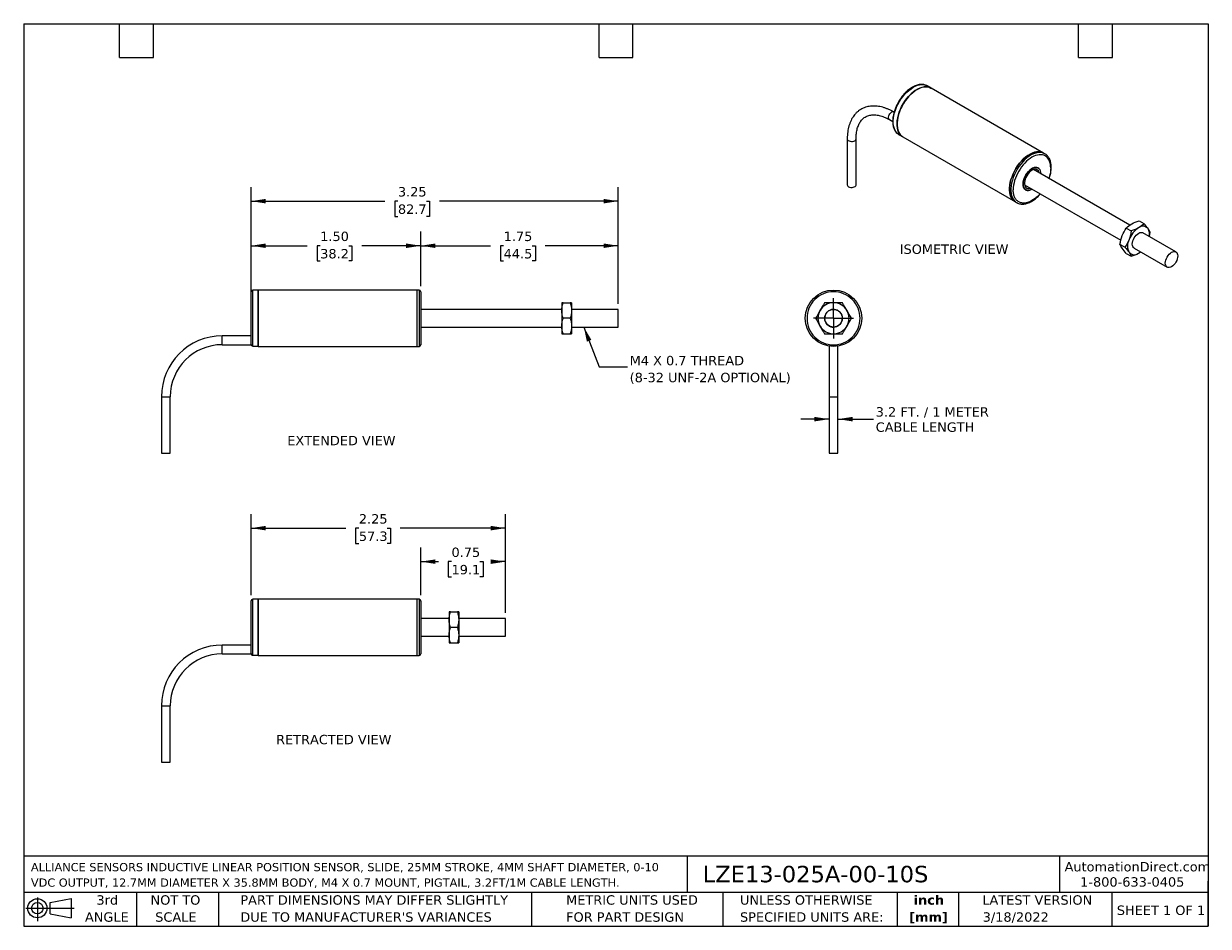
# Model space of a CAD drawing. Header units: inches. Extents: x 0.2 to 10.8, y 0.2 to 8.2.
import ezdxf

# ---------------------------------------------------------------- set-up
doc = ezdxf.new("R2010")
doc.units = ezdxf.units.IN
doc.header["$MEASUREMENT"] = 0
doc.linetypes.add('SLD-Center', pattern=[0.75, 0.6, -0.05, 0.05, -0.05])
doc.linetypes.add('SLD-Solid', pattern=[0])
doc.layers.add('CENTER', color=40, linetype='SLD-Center')
doc.layers.add('DIMENSIONS', color=140, linetype='SLD-Solid', lineweight=25)
doc.layers.add('TEXT', color=140, linetype='SLD-Solid', lineweight=25)
doc.styles.add('SLDTEXTSTYLE0', font='VERDANA.TTF')
doc.styles.add('SLDTEXTSTYLE1', font='VERDANAB.TTF')
doc.styles.get("Standard").update_dxf_attribs({"font": 'VERDANA.TTF'})
doc.dimstyles.new('SLDDIMSTYLE0', dxfattribs={"dimtxt": 0.084961, "dimasz": 0.13, "dimexe": 0, "dimexo": 0.0625, "dimgap": 0.02124, "dimtad": 0, "dimtih": 1, "dimtoh": 1, "dimrnd": 1e-09, "dimzin": 12, "dimdsep": 46, "dimtxsty": 'SLDTEXTSTYLE0', "dimsah": 1, "dimcen": 0.09, "dimadec": 0, "dimazin": 3, "dimtfac": 1, "dimtofl": 0, "dimtmove": 0, "dimatfit": 3, "dimfxl": 0, "dimfrac": 2, "dimtolj": 1, "dimtzin": 12, "dimarcsym": 0})
doc.dimstyles.new('SLDDIMSTYLE1', dxfattribs={"dimtxt": 0.084961, "dimasz": 0.13, "dimexe": 0, "dimexo": 0.0625, "dimgap": 0.02124, "dimtad": 0, "dimtih": 1, "dimtoh": 1, "dimrnd": 1e-09, "dimzin": 4, "dimdsep": 46, "dimtxsty": 'SLDTEXTSTYLE0', "dimsah": 1, "dimcen": 0.09, "dimadec": 0, "dimazin": 1, "dimtfac": 1, "dimtofl": 0, "dimtmove": 0, "dimatfit": 3, "dimfxl": 0, "dimfrac": 2, "dimtolj": 1, "dimtzin": 12, "dimarcsym": 0})
doc.dimstyles.new('SLDDIMSTYLE2', dxfattribs={"dimtxt": 0.18, "dimasz": 0.13, "dimexe": 0, "dimexo": 0.0625, "dimgap": 0, "dimtad": 0, "dimtih": 1, "dimtoh": 1, "dimdec": 0, "dimrnd": 1e-09, "dimzin": 0, "dimdsep": 46, "dimtxsty": 'Standard', "dimsah": 1, "dimcen": 0.09, "dimadec": 0, "dimazin": 0, "dimtfac": 0.13, "dimtdec": 0, "dimtofl": 0, "dimtmove": 0, "dimatfit": 3, "dimfxl": 0, "dimfrac": 2, "dimtolj": 1, "dimtzin": 0, "dimarcsym": 0})
doc.dimstyles.new('SLDDIMSTYLE3', dxfattribs={"dimtxt": 0.084961, "dimasz": 0.13, "dimexe": 0, "dimexo": 0.0625, "dimgap": 0.02124, "dimtad": 0, "dimtih": 1, "dimtoh": 1, "dimrnd": 1e-09, "dimzin": 12, "dimdsep": 46, "dimtxsty": 'SLDTEXTSTYLE0', "dimsah": 1, "dimcen": 0.09, "dimadec": 0, "dimazin": 3, "dimtfac": 1, "dimtmove": 0, "dimatfit": 0, "dimfxl": 0, "dimfrac": 2, "dimtolj": 1, "dimtzin": 12, "dimarcsym": 0})
doc.dimstyles.new('SLDDIMSTYLE4', dxfattribs={"dimtxt": 0.084961, "dimasz": 0.13, "dimexe": 0, "dimexo": 0.0625, "dimgap": 0.02124, "dimtad": 0, "dimtih": 1, "dimtoh": 1, "dimrnd": 1e-09, "dimdsep": 46, "dimtxsty": 'SLDTEXTSTYLE0', "dimsah": 1, "dimcen": 0.09, "dimadec": 0, "dimazin": 2, "dimtfac": 1, "dimtofl": 0, "dimtmove": 0, "dimatfit": 3, "dimfxl": 0, "dimfrac": 2, "dimtolj": 1, "dimtzin": 12, "dimarcsym": 0})

# ---------------------------------------------------------------- blocks, each defined once
blk = doc.blocks.new('Block11')
at = {"color": 7, "linetype": 'SLD-Solid', "lineweight": 18}
for p, q in [((0, 0.113), (0.428, 0.113)), ((0.102, 0.209), (0.102, 0)), ((0.216, 0.164), (0.401, 0.198)), ((0.216, 0.063), (0.216, 0.164)), ((0.401, 0.198), (0.401, 0.029)), ((0.216, 0.063), (0.401, 0.029))]:
    blk.add_line(p, q, dxfattribs=at)
for radius in [0.0846, 0.0506]:
    blk.add_circle((0.102, 0.113), radius, dxfattribs=at)
blk = doc.blocks.new('Block12')
at = {"color": 7, "linetype": 'Continuous'}
blk.add_blockref('Block11', (0, 0), dxfattribs=at)
blk = doc.blocks.new('SW_NOTE_0')
at = {"layer": 'TEXT', "color": 0, "char_height": 0.07292, "attachment_point": 1, "style": 'SLDTEXTSTYLE0'}
for s, insert in [('ALLIANCE SENSORS INDUCTIVE LINEAR POSITION SENSOR, SLIDE, 25MM STROKE, 4MM SHAFT DIAMETER, 0-10 ', (0, 0.093)), ('VDC OUTPUT, 12.7MM DIAMETER X 35.8MM BODY, M4 X 0.7 MOUNT, PIGTAIL, 3.2FT/1M CABLE LENGTH.', (0, -0.044))]:
    blk.add_mtext(s, dxfattribs=dict(at, insert=insert))
blk = doc.blocks.new('SW_NOTE_0_1')
at = {"layer": 'TEXT', "color": 0, "char_height": 0.0833, "attachment_point": 2, "style": 'SLDTEXTSTYLE1'}
for s, insert in [('inch', (0.125, 0.106)), ('[mm]', (0.122, -0.045))]:
    blk.add_mtext(s, dxfattribs=dict(at, insert=insert))
blk = doc.blocks.new('SW_NOTE_0_2')
at = {"layer": 'TEXT', "color": 0, "char_height": 0.08333, "attachment_point": 1, "style": 'SLDTEXTSTYLE0'}
for s, insert in [('UNLESS OTHERWISE ', (0, 0.106)), ('SPECIFIED UNITS ARE:', (0, -0.045))]:
    blk.add_mtext(s, dxfattribs=dict(at, insert=insert))
blk = doc.blocks.new('SW_NOTE_0_3')
at = {"layer": 'TEXT', "color": 0, "char_height": 0.08333, "attachment_point": 1, "style": 'SLDTEXTSTYLE0'}
for s, insert in [('PART DIMENSIONS MAY DIFFER SLIGHTLY ', (0, 0.106)), ("DUE TO MANUFACTURER'S VARIANCES", (0, -0.045))]:
    blk.add_mtext(s, dxfattribs=dict(at, insert=insert))
blk = doc.blocks.new('SW_NOTE_0_4')
at = {"layer": 'TEXT', "color": 0, "char_height": 0.0833, "attachment_point": 2, "style": 'SLDTEXTSTYLE0'}
for s, insert in [('NOT TO', (0.207, 0.106)), ('SCALE', (0.211, -0.045))]:
    blk.add_mtext(s, dxfattribs=dict(at, insert=insert))
blk = doc.blocks.new('SW_NOTE_0_5')
at = {"layer": 'TEXT', "color": 0, "char_height": 0.0833, "attachment_point": 2, "style": 'SLDTEXTSTYLE0'}
for s, insert in [('3rd', (0.091, 0.106)), ('ANGLE', (0.087, -0.045))]:
    blk.add_mtext(s, dxfattribs=dict(at, insert=insert))
blk = doc.blocks.new('SW_NOTE_0_6')
at = {"layer": 'TEXT', "color": 0, "char_height": 0.08333, "attachment_point": 1, "style": 'SLDTEXTSTYLE0'}
for s, insert in [('METRIC UNITS USED ', (0, 0.106)), ('FOR PART DESIGN', (0, -0.045))]:
    blk.add_mtext(s, dxfattribs=dict(at, insert=insert))
blk = doc.blocks.new('_D')
at = {"layer": 'DIMENSIONS'}
for p, q in [((3.77, 5.924), (3.77, 6.407)), ((5.52, 5.767), (5.52, 6.407)), ((3.77, 6.282), (4.389, 6.282)), ((4.504, 6.282), (4.476, 6.282)), ((4.476, 6.282), (4.476, 6.147)), ((4.757, 6.282), (4.785, 6.282)), ((4.785, 6.282), (4.785, 6.147)), ((5.52, 6.282), (4.872, 6.282)), ((4.476, 6.147), (4.504, 6.147)), ((4.785, 6.147), (4.757, 6.147))]:
    blk.add_line(p, q, dxfattribs=at)
for points in [[(3.77, 6.282), (3.9, 6.262), (3.9, 6.302)], [(5.52, 6.282), (5.39, 6.302), (5.39, 6.262)]]:
    blk.add_solid(points, dxfattribs=at)
at = {"layer": 'DIMENSIONS', "char_height": 0.0833, "attachment_point": 1, "style": 'SLDTEXTSTYLE0'}
for s, insert in [('1.75', (4.504, 6.407)), ('44.5', (4.504, 6.253))]:
    blk.add_mtext(s, dxfattribs=dict(at, insert=insert))
blk = doc.blocks.new('_D_1')
at = {"layer": 'DIMENSIONS'}
for p, q in [((2.266, 5.8), (2.266, 6.407)), ((3.77, 5.924), (3.77, 6.407)), ((2.266, 6.282), (2.763, 6.282)), ((2.878, 6.282), (2.85, 6.282)), ((2.85, 6.282), (2.85, 6.147)), ((3.131, 6.282), (3.159, 6.282)), ((3.159, 6.282), (3.159, 6.147)), ((3.77, 6.282), (3.246, 6.282)), ((2.85, 6.147), (2.878, 6.147)), ((3.159, 6.147), (3.131, 6.147))]:
    blk.add_line(p, q, dxfattribs=at)
for points in [[(2.266, 6.282), (2.396, 6.262), (2.396, 6.302)], [(3.77, 6.282), (3.64, 6.302), (3.64, 6.262)]]:
    blk.add_solid(points, dxfattribs=at)
at = {"layer": 'DIMENSIONS', "char_height": 0.0833, "attachment_point": 1, "style": 'SLDTEXTSTYLE0'}
for s, insert in [('1.50', (2.878, 6.407)), ('38.2', (2.878, 6.253))]:
    blk.add_mtext(s, dxfattribs=dict(at, insert=insert))
blk = doc.blocks.new('_D_2')
at = {"layer": 'DIMENSIONS'}
for p, q in [((2.266, 5.8), (2.266, 6.802)), ((5.52, 5.767), (5.52, 6.802)), ((2.266, 6.677), (3.452, 6.677)), ((3.567, 6.677), (3.539, 6.677)), ((3.539, 6.677), (3.539, 6.542)), ((3.82, 6.677), (3.848, 6.677)), ((3.848, 6.677), (3.848, 6.542)), ((5.52, 6.677), (3.935, 6.677)), ((3.539, 6.542), (3.567, 6.542)), ((3.848, 6.542), (3.82, 6.542))]:
    blk.add_line(p, q, dxfattribs=at)
for points in [[(2.266, 6.677), (2.396, 6.657), (2.396, 6.697)], [(5.52, 6.677), (5.39, 6.697), (5.39, 6.657)]]:
    blk.add_solid(points, dxfattribs=at)
at = {"layer": 'DIMENSIONS', "char_height": 0.0833, "attachment_point": 1, "style": 'SLDTEXTSTYLE0'}
for s, insert in [('3.25', (3.567, 6.802)), ('82.7', (3.567, 6.648))]:
    blk.add_mtext(s, dxfattribs=dict(at, insert=insert))
blk = doc.blocks.new('SW_NOTE_0_7')
at = {"layer": 'TEXT', "color": 0, "char_height": 0.08333, "attachment_point": 1, "style": 'SLDTEXTSTYLE0'}
for s, insert in [('M4 X 0.7 THREAD', (0.02, 0.097)), ('(8-32 UNF-2A OPTIONAL)', (0.02, -0.053))]:
    blk.add_mtext(s, dxfattribs=dict(at, insert=insert))
blk = doc.blocks.new('_D_3')
at = {"layer": 'DIMENSIONS'}
for p, q in [((7.389, 4.745), (7.139, 4.745)), ((7.467, 4.745), (7.783, 4.745))]:
    blk.add_line(p, q, dxfattribs=at)
for points in [[(7.389, 4.745), (7.259, 4.765), (7.259, 4.725)], [(7.467, 4.745), (7.597, 4.725), (7.597, 4.765)]]:
    blk.add_solid(points, dxfattribs=at)
at = {"layer": 'DIMENSIONS', "char_height": 0.08333, "attachment_point": 1, "style": 'SLDTEXTSTYLE0'}
for s, insert in [('3.2 FT. / 1 METER', (7.802, 4.851)), ('CABLE LENGTH', (7.802, 4.716))]:
    blk.add_mtext(s, dxfattribs=dict(at, insert=insert))
blk = doc.blocks.new('SW_CENTERMARKSYMBOL_0')
at = {"layer": 'CENTER', "color": 0}
for p, q in [((0, 0.1), (0, 0.178)), ((-0.1, 0), (-0.178, 0)), ((0, 0), (-0.1, 0)), ((0, 0), (0, 0.1)), ((0, 0), (0, -0.1)), ((0, 0), (0.1, 0)), ((0.1, 0), (0.178, 0)), ((0, -0.1), (0, -0.178))]:
    blk.add_line(p, q, dxfattribs=at)
blk = doc.blocks.new('_D_4')
at = {"layer": 'DIMENSIONS'}
for p, q in [((3.77, 3.184), (3.77, 3.607)), ((4.52, 3.027), (4.52, 3.607)), ((3.77, 3.482), (3.926, 3.482)), ((4.042, 3.482), (4.013, 3.482)), ((4.013, 3.482), (4.013, 3.347)), ((4.294, 3.482), (4.323, 3.482)), ((4.323, 3.482), (4.323, 3.347)), ((4.52, 3.482), (4.409, 3.482)), ((4.013, 3.347), (4.042, 3.347)), ((4.323, 3.347), (4.294, 3.347))]:
    blk.add_line(p, q, dxfattribs=at)
for points in [[(3.77, 3.482), (3.9, 3.462), (3.9, 3.502)], [(4.52, 3.482), (4.39, 3.502), (4.39, 3.462)]]:
    blk.add_solid(points, dxfattribs=at)
at = {"layer": 'DIMENSIONS', "char_height": 0.0833, "attachment_point": 1, "style": 'SLDTEXTSTYLE0'}
for s, insert in [('0.75', (4.042, 3.607)), ('19.1', (4.042, 3.453))]:
    blk.add_mtext(s, dxfattribs=dict(at, insert=insert))
blk = doc.blocks.new('_D_5')
at = {"layer": 'DIMENSIONS'}
for p, q in [((2.266, 3.184), (2.266, 3.904)), ((4.52, 3.027), (4.52, 3.904)), ((2.266, 3.779), (3.105, 3.779)), ((3.221, 3.779), (3.192, 3.779)), ((3.192, 3.779), (3.192, 3.643)), ((3.473, 3.779), (3.502, 3.779)), ((3.502, 3.779), (3.502, 3.643)), ((4.52, 3.779), (3.588, 3.779)), ((3.192, 3.643), (3.221, 3.643)), ((3.502, 3.643), (3.473, 3.643))]:
    blk.add_line(p, q, dxfattribs=at)
for points in [[(2.266, 3.779), (2.396, 3.759), (2.396, 3.799)], [(4.52, 3.779), (4.39, 3.799), (4.39, 3.759)]]:
    blk.add_solid(points, dxfattribs=at)
at = {"layer": 'DIMENSIONS', "char_height": 0.0833, "attachment_point": 1, "style": 'SLDTEXTSTYLE0'}
for s, insert in [('2.25', (3.221, 3.903)), ('57.3', (3.221, 3.749))]:
    blk.add_mtext(s, dxfattribs=dict(at, insert=insert))

msp = doc.modelspace()

# ---------------------------------------------------------------- linework, layer by layer
for p, q in [((8.257, 7.7), (8.259, 7.699)), ((8.293, 7.679), (8.259, 7.699)), ((9.29, 7.103), (8.293, 7.679)), ((7.965, 7.466), (7.962, 7.467)), ((7.923, 7.4), (7.953, 7.382)), ((8.009, 7.266), (8.007, 7.267)), ((8.009, 7.266), (8.043, 7.246)), ((8.043, 7.246), (9.04, 6.67)), ((7.55, 7.229), (7.55, 6.821)), ((7.628, 6.821), (7.628, 7.229)), ((9.301, 7.097), (9.29, 7.103)), ((9.301, 7.097), (9.299, 7.098)), ((10.053, 6.464), (9.2, 6.957)), ((9.242, 6.97), (9.236, 6.974)), ((9.122, 6.822), (9.974, 6.33)), ((9.125, 6.782), (9.131, 6.778)), ((9.04, 6.67), (9.051, 6.664)), ((10.023, 6.439), (10.067, 6.414)), ((10.136, 6.504), (10.18, 6.479)), ((10.463, 6.228), (10.171, 6.397)), ((10.172, 6.397), (10.175, 6.394)), ((10.175, 6.394), (10.172, 6.397)), ((10.172, 6.397), (10.173, 6.394)), ((10.229, 6.363), (10.236, 6.399)), ((10.011, 6.269), (9.967, 6.294)), ((10.023, 6.214), (10.067, 6.189)), ((10.093, 6.261), (10.385, 6.092)), ((10.132, 6.216), (10.15, 6.228)), ((2.329, 5.889), (2.281, 5.889)), ((2.281, 5.393), (2.281, 5.889)), ((3.739, 5.889), (2.329, 5.889)), ((2.329, 5.889), (2.329, 5.389)), ((2.329, 5.393), (2.329, 5.889)), ((3.755, 5.889), (3.739, 5.889)), ((3.739, 5.389), (3.739, 5.889)), ((3.755, 5.889), (3.755, 5.389)), ((5.032, 5.776), (5.094, 5.776)), ((5.106, 5.776), (5.106, 5.708)), ((5.02, 5.717), (3.77, 5.717)), ((5.52, 5.717), (5.106, 5.717)), ((5.106, 5.708), (5.106, 5.57)), ((5.52, 5.639), (5.52, 5.717)), ((7.484, 5.694), (7.488, 5.686)), ((5.094, 5.639), (5.032, 5.639)), ((5.106, 5.57), (5.106, 5.501)), ((5.52, 5.561), (5.52, 5.639)), ((2.266, 5.483), (2.01, 5.483)), ((2.01, 5.405), (2.01, 5.483)), ((3.77, 5.561), (5.02, 5.561)), ((5.032, 5.501), (5.094, 5.501)), ((5.106, 5.561), (5.52, 5.561)), ((2.01, 5.405), (2.266, 5.405)), ((2.281, 5.393), (2.329, 5.393)), ((2.329, 5.389), (3.739, 5.389)), ((3.739, 5.389), (3.755, 5.389)), ((7.389, 5.392), (7.389, 4.944)), ((7.467, 4.944), (7.467, 5.392)), ((1.471, 4.944), (1.471, 4.444)), ((1.471, 4.944), (1.549, 4.944)), ((1.549, 4.444), (1.549, 4.944)), ((7.389, 4.944), (7.389, 4.444)), ((7.389, 4.944), (7.467, 4.944)), ((7.467, 4.444), (7.467, 4.944)), ((1.471, 4.444), (1.549, 4.444)), ((7.389, 4.444), (7.467, 4.444)), ((2.329, 3.149), (2.281, 3.149)), ((2.281, 2.653), (2.281, 3.149)), ((3.739, 3.149), (2.329, 3.149)), ((2.329, 3.149), (2.329, 2.649)), ((2.329, 2.653), (2.329, 3.149)), ((3.755, 3.149), (3.739, 3.149)), ((3.739, 2.649), (3.739, 3.149)), ((3.755, 3.149), (3.755, 2.649)), ((4.02, 2.977), (3.77, 2.977)), ((4.02, 3.036), (4.02, 2.967)), ((4.02, 2.967), (4.02, 2.899)), ((4.032, 3.036), (4.094, 3.036)), ((4.106, 3.036), (4.106, 2.967)), ((4.52, 2.977), (4.106, 2.977)), ((4.106, 2.967), (4.106, 2.83)), ((4.52, 2.899), (4.52, 2.977)), ((4.02, 2.899), (4.02, 2.83)), ((4.094, 2.899), (4.032, 2.899)), ((4.52, 2.821), (4.52, 2.899)), ((2.266, 2.743), (2.01, 2.743)), ((2.01, 2.665), (2.01, 2.743)), ((3.77, 2.821), (4.02, 2.821)), ((4.02, 2.83), (4.02, 2.761)), ((4.032, 2.761), (4.094, 2.761)), ((4.106, 2.83), (4.106, 2.761)), ((4.106, 2.821), (4.52, 2.821)), ((4.106, 2.82), (4.106, 2.82)), ((2.01, 2.665), (2.266, 2.665)), ((2.281, 2.653), (2.329, 2.653)), ((2.329, 2.649), (3.739, 2.649)), ((3.739, 2.649), (3.755, 2.649)), ((1.471, 2.204), (1.471, 1.704)), ((1.471, 2.204), (1.549, 2.204)), ((1.549, 1.704), (1.549, 2.204)), ((1.471, 1.704), (1.549, 1.704))]:
    msp.add_line(p, q)
at = {"flags": 128}
for points in [[(8.007, 7.267), (8.002, 7.27), (7.99, 7.281), (7.98, 7.294), (7.971, 7.309), (7.965, 7.326), (7.96, 7.345), (7.958, 7.366), (7.957, 7.388), (7.959, 7.412), (7.963, 7.436), (7.969, 7.46), (7.977, 7.485), (7.987, 7.51), (7.998, 7.535), (8.012, 7.559), (8.026, 7.582), (8.042, 7.603), (8.059, 7.624), (8.077, 7.643), (8.096, 7.659), (8.115, 7.674), (8.134, 7.686), (8.153, 7.696), (8.172, 7.704), (8.191, 7.708), (8.209, 7.71), (8.226, 7.71), (8.242, 7.706), (8.257, 7.7), (8.257, 7.7)], [(8.043, 7.246), (8.036, 7.251), (8.024, 7.261), (8.013, 7.274), (8.005, 7.289), (7.999, 7.307), (7.994, 7.326), (7.992, 7.347), (7.991, 7.369), (7.993, 7.392), (7.997, 7.416), (8.003, 7.441), (8.011, 7.466), (8.021, 7.491), (8.032, 7.515), (8.046, 7.539), (8.06, 7.562), (8.076, 7.584), (8.093, 7.604), (8.111, 7.623), (8.13, 7.64), (8.149, 7.654), (8.168, 7.667), (8.187, 7.677), (8.206, 7.684), (8.225, 7.689), (8.243, 7.691), (8.26, 7.69), (8.276, 7.687), (8.29, 7.68), (8.293, 7.679)], [(8.293, 7.679), (8.28, 7.685), (8.265, 7.689), (8.248, 7.691), (8.23, 7.689), (8.211, 7.685), (8.192, 7.679), (8.173, 7.669), (8.153, 7.658), (8.134, 7.643), (8.115, 7.627), (8.097, 7.608), (8.08, 7.588), (8.063, 7.567), (8.048, 7.544), (8.035, 7.52), (8.023, 7.495), (8.013, 7.47), (8.004, 7.445), (7.998, 7.42), (7.994, 7.395), (7.992, 7.372), (7.992, 7.349), (7.994, 7.328), (7.998, 7.309), (8.004, 7.291), (8.013, 7.276), (8.023, 7.262), (8.035, 7.252), (8.043, 7.246)], [(7.923, 7.4), (7.922, 7.401), (7.917, 7.406), (7.915, 7.413), (7.915, 7.422), (7.917, 7.432), (7.922, 7.442), (7.928, 7.452), (7.935, 7.46), (7.942, 7.465)], [(7.55, 7.229), (7.55, 7.228), (7.552, 7.221), (7.558, 7.216), (7.566, 7.211), (7.575, 7.208), (7.586, 7.207), (7.597, 7.207), (7.608, 7.21), (7.616, 7.213), (7.623, 7.219), (7.627, 7.225), (7.628, 7.229)], [(9.04, 6.67), (9.032, 6.676), (9.02, 6.687), (9.01, 6.7), (9.001, 6.716), (8.995, 6.733), (8.991, 6.753), (8.989, 6.774), (8.989, 6.796), (8.991, 6.82), (8.995, 6.844), (9.001, 6.869), (9.01, 6.894), (9.02, 6.919), (9.032, 6.944), (9.045, 6.968), (9.06, 6.991), (9.077, 7.013), (9.094, 7.033), (9.112, 7.051), (9.131, 7.068), (9.15, 7.082), (9.17, 7.094), (9.189, 7.103), (9.208, 7.11), (9.227, 7.114), (9.245, 7.115), (9.262, 7.114), (9.277, 7.109), (9.29, 7.103)], [(9.29, 7.103), (9.277, 7.109), (9.262, 7.114), (9.245, 7.115), (9.227, 7.114), (9.208, 7.11), (9.189, 7.103), (9.17, 7.094), (9.15, 7.082), (9.131, 7.068), (9.112, 7.051), (9.094, 7.033), (9.077, 7.013), (9.06, 6.991), (9.045, 6.968), (9.032, 6.944), (9.02, 6.919), (9.01, 6.894), (9.001, 6.869), (8.995, 6.844), (8.991, 6.82), (8.989, 6.796), (8.989, 6.774), (8.991, 6.753), (8.995, 6.733), (9.001, 6.716), (9.01, 6.7), (9.02, 6.687), (9.032, 6.676), (9.04, 6.67)], [(9.299, 7.098), (9.289, 7.103), (9.273, 7.107), (9.256, 7.109), (9.238, 7.107), (9.22, 7.103), (9.201, 7.097), (9.181, 7.087), (9.162, 7.075), (9.142, 7.061), (9.124, 7.045), (9.105, 7.026), (9.088, 7.006), (9.072, 6.984), (9.057, 6.962), (9.043, 6.938), (9.031, 6.913), (9.021, 6.888), (9.013, 6.863), (9.006, 6.838), (9.002, 6.813), (9, 6.79), (9, 6.767), (9.002, 6.746), (9.006, 6.727), (9.013, 6.709), (9.021, 6.694), (9.031, 6.68), (9.043, 6.669), (9.051, 6.664)], [(9.187, 6.784), (9.18, 6.78), (9.168, 6.775), (9.155, 6.773), (9.144, 6.774), (9.134, 6.777), (9.125, 6.783), (9.118, 6.791), (9.113, 6.802), (9.11, 6.815), (9.108, 6.829), (9.11, 6.845), (9.113, 6.861), (9.118, 6.878), (9.125, 6.894), (9.134, 6.91), (9.144, 6.925), (9.155, 6.939), (9.168, 6.951), (9.18, 6.961), (9.193, 6.968), (9.206, 6.973), (9.218, 6.976), (9.23, 6.975), (9.24, 6.972), (9.249, 6.966), (9.256, 6.957), (9.261, 6.947), (9.264, 6.934), (9.265, 6.92), (9.265, 6.92)], [(9.266, 6.92), (9.265, 6.934), (9.262, 6.947), (9.256, 6.958), (9.249, 6.966), (9.24, 6.972), (9.23, 6.976), (9.219, 6.976), (9.206, 6.974), (9.193, 6.969), (9.18, 6.961), (9.168, 6.952), (9.155, 6.94), (9.144, 6.926), (9.133, 6.911), (9.125, 6.894), (9.117, 6.878), (9.112, 6.861), (9.109, 6.844), (9.108, 6.829), (9.109, 6.814), (9.112, 6.802), (9.117, 6.791), (9.125, 6.782), (9.133, 6.776), (9.144, 6.773), (9.155, 6.772), (9.168, 6.775), (9.18, 6.78), (9.188, 6.784)], [(9.252, 6.927), (9.249, 6.937), (9.244, 6.946), (9.237, 6.953), (9.228, 6.958), (9.218, 6.96), (9.207, 6.959), (9.196, 6.955), (9.184, 6.949), (9.172, 6.94), (9.161, 6.93), (9.151, 6.917), (9.141, 6.903), (9.133, 6.888), (9.127, 6.873), (9.123, 6.858), (9.121, 6.843), (9.121, 6.829), (9.123, 6.817), (9.127, 6.807), (9.133, 6.799), (9.141, 6.793), (9.151, 6.79), (9.161, 6.789), (9.172, 6.791), (9.174, 6.792)], [(7.55, 6.821), (7.551, 6.816), (7.555, 6.81), (7.561, 6.805), (7.57, 6.801), (7.581, 6.799), (7.592, 6.799), (7.603, 6.8), (7.612, 6.803), (7.62, 6.808), (7.625, 6.813), (7.628, 6.819), (7.628, 6.821)], [(10.098, 6.258), (10.093, 6.261), (10.086, 6.266), (10.081, 6.275), (10.077, 6.285), (10.076, 6.297), (10.078, 6.31), (10.081, 6.324), (10.086, 6.338), (10.093, 6.352), (10.101, 6.365), (10.111, 6.376), (10.122, 6.386), (10.133, 6.393), (10.143, 6.398), (10.154, 6.4), (10.163, 6.4), (10.172, 6.397), (10.172, 6.397)], [(10.132, 6.216), (10.145, 6.224), (10.15, 6.228)], [(10.369, 6.128), (10.37, 6.141), (10.373, 6.155), (10.379, 6.169), (10.385, 6.182), (10.394, 6.195), (10.403, 6.207), (10.414, 6.216), (10.424, 6.224), (10.435, 6.229), (10.445, 6.231), (10.455, 6.231), (10.463, 6.228), (10.47, 6.222), (10.475, 6.214), (10.478, 6.204), (10.48, 6.192), (10.478, 6.179), (10.475, 6.165), (10.47, 6.151), (10.463, 6.137), (10.455, 6.125), (10.445, 6.113), (10.435, 6.104), (10.424, 6.096), (10.414, 6.091), (10.403, 6.089), (10.394, 6.089), (10.385, 6.092), (10.379, 6.098), (10.373, 6.106), (10.37, 6.116), (10.369, 6.128)]]:
    msp.add_lwpolyline(points, dxfattribs=at)
for radius in [0.25, 0.078]:
    msp.add_circle((7.428, 5.639), radius)
for centre, radius, start, end in [((7.954, 7.45), 0.0193, 65.1139, 126.1966), ((10.246, 6.263), 0.211, 122.638, 159.7729), ((10.17, 6.394), 0.0606, 40.5328, 129.2482), ((10.129, 6.383), 0.101, 348.5297, 29.9416), ((10.16, 6.28), 0.126, 153.4364, 206.5636), ((10.094, 6.263), 0.0606, 220.5328, 309.2482), ((2.281, 5.874), 0.015, 90, 180), ((3.755, 5.874), 0.015, 0, 90), ((7.428, 5.639), 0.138, 90, 150), ((7.428, 5.639), 0.138, 30, 90), ((7.428, 5.639), 0.138, 150, 210), ((7.428, 5.639), 0.0787, 44.4775, 0), ((7.428, 5.639), 0.138, 330, 30), ((7.428, 5.639), 0.138, 210, 270), ((7.428, 5.639), 0.138, 270, 330), ((2.01, 4.944), 0.539, 90, 180), ((2.01, 4.944), 0.461, 90, 180), ((3.755, 5.404), 0.015, 270, 0), ((2.281, 3.134), 0.015, 90, 180), ((3.755, 3.134), 0.015, 0, 90), ((2.01, 2.204), 0.539, 90, 180), ((2.01, 2.204), 0.461, 90, 180), ((3.755, 2.664), 0.015, 270, 0)]:
    msp.add_arc(centre, radius, start, end)
for points, knots in [([(8.257, 7.699), (8.255, 7.701), (8.248, 7.705), (8.236, 7.709), (8.22, 7.711), (8.204, 7.712), (8.187, 7.71), (8.17, 7.706), (8.153, 7.7), (8.136, 7.692), (8.119, 7.683), (8.102, 7.671), (8.085, 7.658), (8.069, 7.643), (8.055, 7.628), (8.041, 7.612), (8.03, 7.598), (8.021, 7.585), (8.012, 7.572), (8.006, 7.562), (8.004, 7.557)], [0, 0, 0, 0, 0.029144, 0.094796, 0.155838, 0.217435, 0.279504, 0.341851, 0.40427, 0.466597, 0.528687, 0.590424, 0.651668, 0.712147, 0.771253, 0.827329, 0.877357, 0.914851, 0.957242, 1, 1, 1, 1]), ([(7.962, 7.467), (7.958, 7.469), (7.946, 7.476), (7.926, 7.486), (7.901, 7.497), (7.877, 7.506), (7.852, 7.513), (7.827, 7.518), (7.803, 7.52), (7.779, 7.521), (7.756, 7.519), (7.733, 7.516), (7.711, 7.51), (7.69, 7.501), (7.669, 7.49), (7.65, 7.477), (7.631, 7.461), (7.615, 7.443), (7.601, 7.424), (7.588, 7.403), (7.578, 7.381), (7.569, 7.357), (7.561, 7.332), (7.556, 7.305), (7.552, 7.277), (7.55, 7.252), (7.55, 7.236), (7.55, 7.229)], [0, 0, 0, 0, 0.018544, 0.058694, 0.098995, 0.139415, 0.179926, 0.220502, 0.261121, 0.301772, 0.342467, 0.383251, 0.424213, 0.465493, 0.507275, 0.549782, 0.593208, 0.637759, 0.678701, 0.72003, 0.76172, 0.803713, 0.845929, 0.888285, 0.930708, 0.973137, 1, 1, 1, 1]), ([(8.004, 7.557), (7.999, 7.55), (7.993, 7.539), (7.985, 7.523), (7.979, 7.509), (7.973, 7.492), (7.967, 7.474), (7.962, 7.456), (7.958, 7.437), (7.955, 7.418), (7.953, 7.399), (7.953, 7.381), (7.954, 7.363), (7.956, 7.347), (7.96, 7.33), (7.966, 7.315), (7.973, 7.302), (7.982, 7.289), (7.992, 7.278), (8, 7.271), (8.006, 7.268), (8.007, 7.267)], [0, 0, 0, 0, 0.068818, 0.096669, 0.142769, 0.190402, 0.241256, 0.294043, 0.348253, 0.403491, 0.459492, 0.516079, 0.573138, 0.630599, 0.688413, 0.746579, 0.805141, 0.864222, 0.924079, 0.985162, 1, 1, 1, 1]), ([(7.628, 7.229), (7.628, 7.234), (7.628, 7.247), (7.629, 7.267), (7.632, 7.289), (7.636, 7.31), (7.642, 7.33), (7.648, 7.348), (7.656, 7.365), (7.665, 7.38), (7.676, 7.394), (7.687, 7.407), (7.701, 7.418), (7.716, 7.427), (7.732, 7.434), (7.749, 7.439), (7.767, 7.442), (7.785, 7.443), (7.804, 7.442), (7.824, 7.439), (7.844, 7.434), (7.866, 7.427), (7.887, 7.418), (7.906, 7.409), (7.918, 7.402), (7.923, 7.4)], [0, 0, 0, 0, 0.02584, 0.06738, 0.109032, 0.150831, 0.192849, 0.235207, 0.278084, 0.321731, 0.366484, 0.412766, 0.461045, 0.511695, 0.564741, 0.61304, 0.660076, 0.706046, 0.751235, 0.795895, 0.840225, 0.884368, 0.928418, 0.972429, 1, 1, 1, 1]), ([(9.353, 6.97), (9.353, 7.021), (9.336, 7.06), (9.273, 7.096), (9.231, 7.092), (9.143, 7.041), (9.101, 6.996), (9.038, 6.888), (9.021, 6.829), (9.021, 6.778)], [0, 0, 0, 0, 0.25, 0.25, 0.5, 0.5, 0.75, 0.75, 1, 1, 1, 1]), ([(9.339, 6.876), (9.341, 6.88), (9.344, 6.891), (9.349, 6.907), (9.353, 6.926), (9.356, 6.945), (9.357, 6.963), (9.358, 6.981), (9.357, 6.999), (9.354, 7.016), (9.35, 7.032), (9.345, 7.047), (9.337, 7.061), (9.329, 7.074), (9.319, 7.085), (9.308, 7.093), (9.301, 7.097), (9.299, 7.098)], [0, 0, 0, 0, 0.041884, 0.106654, 0.173169, 0.240946, 0.309659, 0.379091, 0.449103, 0.519606, 0.590543, 0.661913, 0.733768, 0.80626, 0.879705, 0.954653, 1, 1, 1, 1]), ([(9.353, 6.97), (9.353, 6.962), (9.352, 6.946), (9.348, 6.92), (9.343, 6.897), (9.338, 6.883), (9.337, 6.878)], [0, 0, 0, 0, 0.2730267, 0.5545224, 0.8440548, 1, 1, 1, 1]), ([(9.259, 6.743), (9.255, 6.739), (9.242, 6.724), (9.218, 6.703), (9.19, 6.684), (9.166, 6.672), (9.146, 6.664), (9.127, 6.66), (9.11, 6.659), (9.091, 6.661), (9.073, 6.668), (9.058, 6.679), (9.048, 6.689), (9.039, 6.701), (9.03, 6.718), (9.022, 6.744), (9.021, 6.767), (9.021, 6.778)], [0, 0, 0, 0, 0.034613, 0.130703, 0.221363, 0.281811, 0.344155, 0.408268, 0.458353, 0.508481, 0.61069, 0.661841, 0.713036, 0.763121, 0.81325, 0.90934, 1, 1, 1, 1]), ([(9.052, 6.664), (9.054, 6.663), (9.062, 6.658), (9.075, 6.654), (9.09, 6.651), (9.106, 6.651), (9.123, 6.652), (9.14, 6.656), (9.157, 6.662), (9.175, 6.67), (9.192, 6.68), (9.209, 6.692), (9.225, 6.705), (9.241, 6.719), (9.253, 6.732), (9.26, 6.739), (9.261, 6.741)], [0, 0, 0, 0, 0.047474, 0.129339, 0.205456, 0.282264, 0.35966, 0.437404, 0.515237, 0.592956, 0.670379, 0.747362, 0.82373, 0.899144, 0.972847, 1, 1, 1, 1]), ([(2.266, 5.408), (2.266, 5.42), (2.266, 5.452), (2.266, 5.546), (2.266, 5.604), (2.266, 5.72), (2.266, 5.774), (2.266, 5.852), (2.266, 5.874), (2.266, 5.874)], [0, 0, 0, 0, 0.25, 0.25, 0.5, 0.5, 0.75, 0.75, 1, 1, 1, 1]), ([(3.77, 5.874), (3.77, 5.874), (3.77, 5.849), (3.77, 5.761), (3.77, 5.701), (3.77, 5.639)], [0, 0, 0, 0, 0.5, 0.5, 1, 1, 1, 1]), ([(5.02, 5.776), (5.02, 5.776), (5.02, 5.77), (5.02, 5.746), (5.02, 5.728), (5.02, 5.708)], [0, 0, 0, 0, 0.5, 0.5, 1, 1, 1, 1]), ([(7.663, 5.639), (7.663, 5.701), (7.638, 5.761), (7.55, 5.849), (7.49, 5.874), (7.365, 5.874), (7.306, 5.849), (7.217, 5.761), (7.193, 5.701), (7.193, 5.639)], [0, 0, 0, 0, 0.25, 0.25, 0.5, 0.5, 0.75, 0.75, 1, 1, 1, 1]), ([(7.484, 5.694), (7.485, 5.693), (7.487, 5.69), (7.491, 5.686), (7.494, 5.682), (7.496, 5.678), (7.499, 5.673), (7.501, 5.667), (7.504, 5.659), (7.506, 5.649), (7.506, 5.642), (7.506, 5.639)], [0, 0, 0, 0, 0.083894, 0.167103, 0.249977, 0.332871, 0.416138, 0.500127, 0.667148, 0.832826, 1, 1, 1, 1]), ([(3.77, 5.639), (3.77, 5.576), (3.77, 5.517), (3.77, 5.428), (3.77, 5.404), (3.77, 5.404)], [0, 0, 0, 0, 0.5, 0.5, 1, 1, 1, 1]), ([(5.02, 5.57), (5.02, 5.549), (5.02, 5.531), (5.02, 5.507), (5.02, 5.501), (5.02, 5.501)], [0, 0, 0, 0, 0.5, 0.5, 1, 1, 1, 1]), ([(7.193, 5.639), (7.193, 5.576), (7.217, 5.517), (7.306, 5.428), (7.365, 5.404), (7.49, 5.404), (7.55, 5.428), (7.638, 5.517), (7.663, 5.576), (7.663, 5.639)], [0, 0, 0, 0, 0.25, 0.25, 0.5, 0.5, 0.75, 0.75, 1, 1, 1, 1]), ([(7.502, 5.618), (7.503, 5.621), (7.506, 5.628), (7.506, 5.635), (7.506, 5.639)], [0, 0, 0, 0, 0.490754, 1, 1, 1, 1]), ([(2.266, 5.408), (2.266, 5.404), (2.267, 5.4), (2.273, 5.395), (2.277, 5.393), (2.281, 5.393)], [0, 0, 0, 0, 0.5, 0.5, 1, 1, 1, 1]), ([(2.266, 2.668), (2.266, 2.68), (2.266, 2.712), (2.266, 2.806), (2.266, 2.864), (2.266, 2.98), (2.266, 3.034), (2.266, 3.112), (2.266, 3.134), (2.266, 3.134)], [0, 0, 0, 0, 0.25, 0.25, 0.5, 0.5, 0.75, 0.75, 1, 1, 1, 1]), ([(3.77, 3.134), (3.77, 3.134), (3.77, 3.109), (3.77, 3.021), (3.77, 2.961), (3.77, 2.899)], [0, 0, 0, 0, 0.5, 0.5, 1, 1, 1, 1]), ([(3.77, 2.899), (3.77, 2.836), (3.77, 2.776), (3.77, 2.688), (3.77, 2.664), (3.77, 2.664)], [0, 0, 0, 0, 0.5, 0.5, 1, 1, 1, 1]), ([(2.266, 2.668), (2.266, 2.664), (2.267, 2.66), (2.273, 2.655), (2.277, 2.653), (2.281, 2.653)], [0, 0, 0, 0, 0.5, 0.5, 1, 1, 1, 1])]:
    msp.add_open_spline(points, degree=3, knots=knots)
for points in [[(9.986, 6.372), (9.996, 6.396), (10.009, 6.418), (10.023, 6.439)], [(10.023, 6.439), (10.036, 6.453), (10.052, 6.465), (10.071, 6.477)], [(10.067, 6.414), (10.063, 6.387), (10.057, 6.361), (10.048, 6.336)], [(10.132, 6.441), (10.113, 6.43), (10.091, 6.421), (10.067, 6.414)], [(10.071, 6.477), (10.09, 6.488), (10.112, 6.496), (10.136, 6.504)], [(10.18, 6.479), (10.167, 6.465), (10.151, 6.452), (10.132, 6.441)], [(10.216, 6.434), (10.207, 6.447), (10.194, 6.463), (10.18, 6.479)], [(10.236, 6.399), (10.232, 6.409), (10.226, 6.42), (10.216, 6.434)], [(9.967, 6.294), (9.971, 6.321), (9.977, 6.347), (9.986, 6.372)], [(10.048, 6.336), (10.038, 6.312), (10.025, 6.289), (10.011, 6.269)], [(9.986, 6.259), (9.977, 6.273), (9.971, 6.284), (9.967, 6.294)], [(10.023, 6.214), (10.009, 6.23), (9.996, 6.245), (9.986, 6.259)], [(10.011, 6.269), (10.025, 6.253), (10.038, 6.237), (10.048, 6.224)], [(10.048, 6.224), (10.057, 6.21), (10.063, 6.199), (10.067, 6.189)], [(10.067, 6.189), (10.091, 6.196), (10.113, 6.205), (10.132, 6.216)], [(5.02, 5.708), (5.02, 5.731), (5.024, 5.754), (5.032, 5.776)], [(5.032, 5.776), (5.024, 5.776), (5.02, 5.776), (5.02, 5.776)], [(5.094, 5.776), (5.101, 5.754), (5.106, 5.731), (5.106, 5.708)], [(5.106, 5.776), (5.106, 5.776), (5.101, 5.776), (5.094, 5.776)], [(7.348, 5.776), (7.335, 5.754), (7.322, 5.731), (7.308, 5.708)], [(7.428, 5.776), (7.401, 5.776), (7.374, 5.776), (7.348, 5.776)], [(7.507, 5.776), (7.481, 5.776), (7.455, 5.776), (7.428, 5.776)], [(7.547, 5.708), (7.533, 5.731), (7.52, 5.754), (7.507, 5.776)], [(5.032, 5.639), (5.024, 5.661), (5.02, 5.684), (5.02, 5.708)], [(5.02, 5.708), (5.02, 5.687), (5.02, 5.663), (5.02, 5.639)], [(5.106, 5.708), (5.106, 5.684), (5.101, 5.661), (5.094, 5.639)], [(7.308, 5.708), (7.295, 5.684), (7.282, 5.661), (7.269, 5.639)], [(7.587, 5.639), (7.574, 5.661), (7.561, 5.684), (7.547, 5.708)], [(5.02, 5.57), (5.02, 5.593), (5.024, 5.616), (5.032, 5.639)], [(5.02, 5.639), (5.02, 5.615), (5.02, 5.591), (5.02, 5.57)], [(5.032, 5.501), (5.024, 5.523), (5.02, 5.546), (5.02, 5.57)], [(5.094, 5.639), (5.101, 5.616), (5.106, 5.593), (5.106, 5.57)], [(5.106, 5.57), (5.106, 5.546), (5.101, 5.523), (5.094, 5.501)], [(7.269, 5.639), (7.282, 5.616), (7.295, 5.593), (7.308, 5.57)], [(7.308, 5.57), (7.322, 5.546), (7.335, 5.523), (7.348, 5.501)], [(7.507, 5.501), (7.52, 5.523), (7.533, 5.546), (7.547, 5.57)], [(7.547, 5.57), (7.561, 5.593), (7.574, 5.616), (7.587, 5.639)], [(5.02, 5.501), (5.02, 5.501), (5.024, 5.501), (5.032, 5.501)], [(5.094, 5.501), (5.101, 5.501), (5.106, 5.501), (5.106, 5.501)], [(7.348, 5.501), (7.374, 5.501), (7.401, 5.501), (7.428, 5.501)], [(7.428, 5.501), (7.455, 5.501), (7.481, 5.501), (7.507, 5.501)], [(4.02, 2.967), (4.02, 2.991), (4.024, 3.014), (4.032, 3.036)], [(4.032, 3.036), (4.024, 3.036), (4.02, 3.036), (4.02, 3.036)], [(4.032, 2.899), (4.024, 2.921), (4.02, 2.944), (4.02, 2.967)], [(4.094, 3.036), (4.101, 3.014), (4.106, 2.991), (4.106, 2.967)], [(4.106, 3.036), (4.106, 3.036), (4.101, 3.036), (4.094, 3.036)], [(4.106, 2.967), (4.106, 2.944), (4.101, 2.921), (4.094, 2.899)], [(4.02, 2.83), (4.02, 2.853), (4.024, 2.876), (4.032, 2.899)], [(4.094, 2.899), (4.101, 2.876), (4.106, 2.853), (4.106, 2.83)], [(4.032, 2.761), (4.024, 2.783), (4.02, 2.806), (4.02, 2.83)], [(4.02, 2.761), (4.02, 2.761), (4.024, 2.761), (4.032, 2.761)], [(4.106, 2.83), (4.106, 2.806), (4.101, 2.783), (4.094, 2.761)], [(4.094, 2.761), (4.101, 2.761), (4.106, 2.761), (4.106, 2.761)]]:
    msp.add_open_spline(points, degree=3)
at = {"layer": 'TEXT'}
for p, q in [((0.25, 8.25), (10.75, 8.25)), ((0.25, 8.25), (0.25, 0.25)), ((1.1, 7.95), (1.1, 8.25)), ((1.4, 7.95), (1.4, 8.25)), ((5.35, 7.95), (5.35, 8.25)), ((5.65, 7.95), (5.65, 8.25)), ((9.6, 7.95), (9.6, 8.25)), ((9.9, 7.95), (9.9, 8.25)), ((10.75, 8.25), (10.75, 0.25)), ((1.1, 7.95), (1.4, 7.95)), ((5.35, 7.95), (5.65, 7.95)), ((9.6, 7.95), (9.9, 7.95)), ((10.75, 0.871), (0.25, 0.871)), ((6.132, 0.871), (6.132, 0.55)), ((9.432, 0.871), (9.432, 0.55)), ((10.75, 0.25), (10.75, 0.65)), ((10.75, 0.55), (0.25, 0.55)), ((1.25, 0.55), (1.25, 0.25)), ((1.977, 0.55), (1.977, 0.25)), ((4.75, 0.55), (4.75, 0.25)), ((6.448, 0.55), (6.448, 0.25)), ((7.993, 0.55), (7.993, 0.25)), ((8.536, 0.55), (8.536, 0.25)), ((9.896, 0.55), (9.896, 0.25)), ((0.25, 0.25), (10.75, 0.25))]:
    msp.add_line(p, q, dxfattribs=at)

# ---------------------------------------------------------------- block references
at = {"layer": 'CENTER'}
msp.add_blockref('SW_CENTERMARKSYMBOL_0', (7.428, 5.639), dxfattribs=at)
at = {"layer": 'TEXT'}
for name, p in [('SW_NOTE_0_7', (5.601, 5.209)), ('SW_NOTE_0', (0.314, 0.718)), ('SW_NOTE_0_5', (0.9, 0.419)), ('SW_NOTE_0_4', (1.388, 0.419)), ('SW_NOTE_0_3', (2.17, 0.419)), ('SW_NOTE_0_6', (5.058, 0.419)), ('SW_NOTE_0_2', (6.599, 0.419)), ('SW_NOTE_0_1', (8.148, 0.419)), ('Block12', (0.269, 0.297))]:
    msp.add_blockref(name, p, dxfattribs=at)

# ---------------------------------------------------------------- texts
at = {"layer": 'TEXT', "style": 'SLDTEXTSTYLE0'}
for s, insert, char_height, attachment_point in [('ISOMETRIC VIEW', (8.015, 6.293), 0.08333, 1), ('EXTENDED VIEW', (2.586, 4.597), 0.08333, 1), ('RETRACTED VIEW', (2.487, 1.947), 0.08333, 1), ('LZE13-025A-00-10S', (6.268, 0.786), 0.14583, 1), ('AutomationDirect.com', (9.476, 0.82), 0.08333, 1), ('1-800-633-0405', (9.614, 0.685), 0.08333, 1), ('LATEST VERSION', (9.234, 0.525), 0.08333, 2), ('SHEET 1 OF 1', (9.939, 0.434), 0.08333, 1), ('3/18/2022', (9.043, 0.374), 0.0833, 2)]:
    msp.add_mtext(s, dxfattribs=dict(at, insert=insert, char_height=char_height, attachment_point=attachment_point))

# ---------------------------------------------------------------- dimensions: what is measured, and where the dimension line sits
at = {"layer": 'DIMENSIONS'}
for base, p1, p2, dimstyle, picture, middle in [((5.52, 6.677), (2.266, 5.75), (5.52, 5.717), 'SLDDIMSTYLE0', '_D_2', (3.693, 6.677)), ((2.266, 6.282), (3.77, 5.874), (2.266, 5.75), 'SLDDIMSTYLE1', '_D_1', (3.005, 6.282)), ((5.52, 6.282), (3.77, 5.874), (5.52, 5.717), 'SLDDIMSTYLE0', '_D', (4.631, 6.282)), ((4.52, 3.482), (3.77, 3.134), (4.52, 2.977), 'SLDDIMSTYLE4', '_D_4', (4.168, 3.482))]:
    dim = msp.add_linear_dim(base=base, p1=p1, p2=p2, dimstyle=dimstyle, dxfattribs=at)
    dim.commit()
    dim.dimension.update_dxf_attribs({"geometry": picture, "text_midpoint": middle, "dimtype": 160})
dim = msp.add_linear_dim(base=(7.467, 4.745), p1=(7.389, 4.444), p2=(7.467, 4.444), text='3.2 FT. / 1 METER\\PCABLE LENGTH', dimstyle='SLDDIMSTYLE3', dxfattribs=at)
dim.commit()
dim.dimension.update_dxf_attribs({"geometry": '_D_3', "text_midpoint": (8.308, 4.745), "dimtype": 160})
dim = msp.add_linear_dim(base=(4.52, 3.779), p1=(2.266, 3.134), p2=(4.52, 2.977), angle=0, dimstyle='SLDDIMSTYLE0', dxfattribs=at)
dim.commit()
dim.dimension.update_dxf_attribs({"geometry": '_D_5', "text_midpoint": (3.347, 3.779), "dimtype": 160})

# ---------------------------------------------------------------- leaders
at = {"layer": 'TEXT'}
msp.add_leader([(5.215, 5.561), (5.351, 5.209), (5.601, 5.209)], dimstyle='SLDDIMSTYLE2', dxfattribs=at)

doc.saveas('drawing.dxf')
